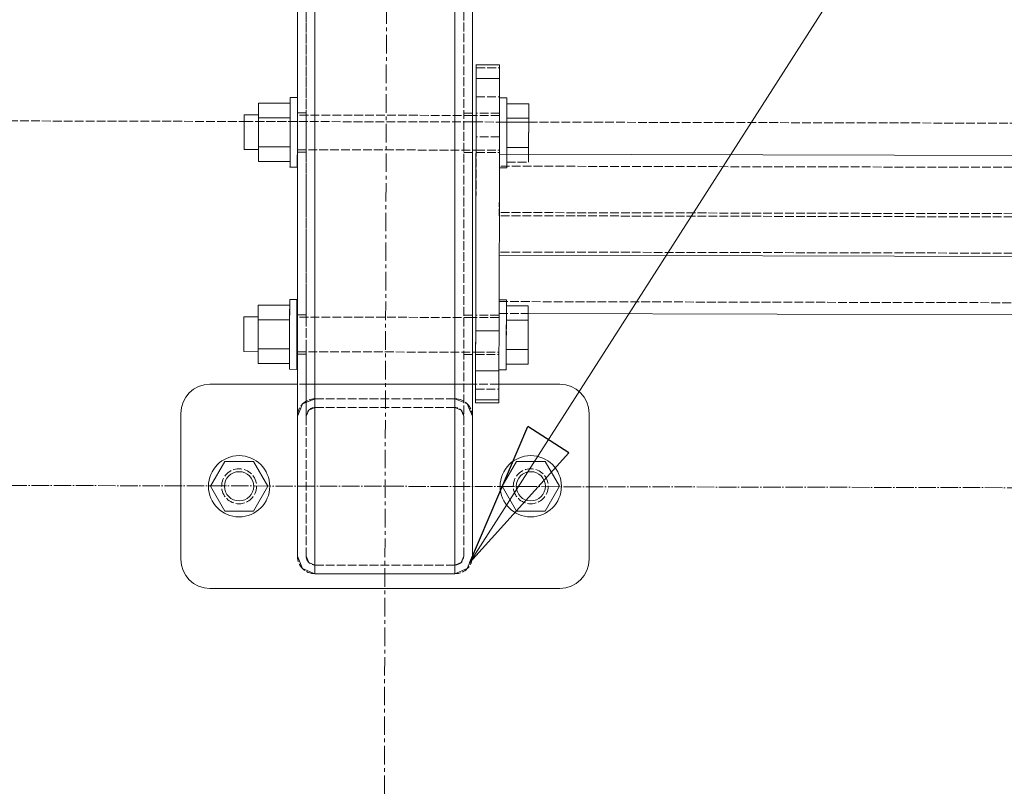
# Model space of a CAD drawing. Header units: millimetres. Extents: x -15129 to 9171, y -18789 to 5877.
# Tile 11 of 256: x -10442 to -10104, y -16880 to -16617. Entities that reach past the tile are written whole.
import ezdxf

# ---------------------------------------------------------------- set-up
doc = ezdxf.new("R2010")
doc.units = ezdxf.units.MM
for name, pattern in [('ACAD_ISO02W100', [15, 12, -3]), ('ACAD_ISO04W100', [30, 24, -3, 0, -3]), ('CENTER', [50.8, 31.75, -6.35, 6.35, -6.35])]:
    doc.linetypes.add(name, pattern=pattern)
for name, color, linetype in [('AS_Belki', 145, 'Continuous'), ('AS_Blachy', 30, 'Continuous'), ('AS_Kotwy', 9, 'Continuous'), ('AS_Sciany betonowe', 252, 'Continuous'), ('AS_Siatki', 72, 'Continuous'), ('AS_Sruby', 9, 'Continuous')]:
    doc.layers.add(name, color=color, linetype=linetype)

msp = doc.modelspace()

# ---------------------------------------------------------------- linework, layer by layer
at = {"color": 5, "linetype": 'CENTER', "lineweight": 13, "ltscale": 0.2}
msp.add_line((-10313.47, -15697.94, 12994.2), (-10319, -17725.87, 38010), dxfattribs=at)
at = {"color": 7, "lineweight": 13}
msp.add_line((-10287.38, -16803.39), (-10095.62, -16503.39), dxfattribs=at)
at = {"color": 0, "linetype": 'ByBlock', "lineweight": -2}
for p, q in [((-10287.38, -16803.39), (-10267.47, -16756.77)), ((-10253.43, -16765.75), (-10267.47, -16756.77)), ((-10253.43, -16765.75), (-10287.38, -16803.39))]:
    msp.add_line(p, q, dxfattribs=at)
at = {"layer": 'AS_Belki', "color": 145, "linetype": 'Continuous', "lineweight": 13, "ltscale": 0.25}
for p, q in [((-10286.5, -16801.27), (-10286.5, -15679.09)), ((-10292.5, -15685.33), (-10292.5, -16807.27)), ((-10340.5, -16807.27), (-10340.5, -15735.26)), ((-10346.5, -15927.91), (-10346.5, -16801.27)), ((-9313.77, -16665.56), (-10277.24, -16663.39)), ((-10277.32, -16698.03), (-10277.36, -16713.37)), ((-9313.85, -16700.21), (-10277.32, -16698.03)), ((-10267.37, -16718.05), (-9323.89, -16720.18)), ((-10346.5, -16801.27), (-10344.74, -16805.51)), ((-10346.5, -16801.27), (-10344.74, -16805.51)), ((-10288.26, -16805.51), (-10286.5, -16801.27)), ((-10288.26, -16805.51), (-10286.5, -16801.27)), ((-10344.74, -16805.51), (-10340.5, -16807.27)), ((-10292.5, -16807.27), (-10288.26, -16805.51)), ((-10292.5, -16807.27), (-10288.26, -16805.51)), ((-10340.5, -16807.27), (-10292.5, -16807.27))]:
    msp.add_line(p, q, dxfattribs=at)
at = {"layer": 'AS_Belki', "color": 84, "linetype": 'ACAD_ISO02W100', "lineweight": 13, "ltscale": 0.25}
for p, q in [((-10289.5, -16801.27), (-10289.5, -15682.21)), ((-10340.5, -15735.26), (-10340.5, -16804.27)), ((-10343.5, -16801.27), (-10343.5, -15738.38)), ((-10346.5, -16718.43), (-10346.5, -15741.51)), ((-10286.5, -16718.57), (-10286.5, -15889.49)), ((-10343.5, -16558.71), (-10343.5, -16649.15)), ((-10343.5, -16649.15), (-10346.5, -16649.15)), ((-10343.5, -16649.15), (-10343.5, -16649.85)), ((-10343.5, -16649.85), (-10343.5, -16649.97)), ((-10343.5, -16649.97), (-10343.5, -16654.1)), ((-10286.5, -16649.28), (-10289.5, -16649.28)), ((-10343.5, -16654.1), (-10343.5, -16659.42)), ((-10343.5, -16659.42), (-10343.5, -16661.87)), ((-10343.5, -16661.87), (-10343.5, -16662.68)), ((-10346.5, -16662.67), (-10343.5, -16662.68)), ((-10343.5, -16662.68), (-10343.5, -16718.44)), ((-10289.5, -16662.8), (-10286.5, -16662.81)), ((-10277.24, -16663.39), (-10277.29, -16684.49)), ((-9313.78, -16669.66), (-10277.25, -16667.49)), ((-9313.81, -16685.56), (-10277.29, -16683.39)), ((-9313.82, -16686.66), (-10277.29, -16684.49)), ((-9313.84, -16699.11), (-10277.32, -16696.93)), ((-10277.32, -16696.93), (-10277.32, -16698.03)), ((-10277.36, -16713.37), (-10277.37, -16718.03)), ((-10277.35, -16713.37), (-10277.36, -16713.93)), ((-10277.36, -16713.93), (-9313.88, -16716.11)), ((-10343.5, -16718.44), (-10346.5, -16718.43)), ((-10346.5, -16721.69), (-10346.5, -16718.43)), ((-10343.5, -16718.44), (-10343.5, -16719.14)), ((-10343.5, -16719.14), (-10343.5, -16719.25)), ((-10343.5, -16719.25), (-10343.5, -16723.39)), ((-10286.5, -16718.57), (-10289.5, -16718.56)), ((-10286.5, -16721.83), (-10286.5, -16718.57)), ((-10277.37, -16718.03), (-10267.37, -16718.05)), ((-10346.5, -16727), (-10346.5, -16721.69)), ((-10286.5, -16727.14), (-10286.5, -16721.83)), ((-10343.5, -16723.39), (-10343.5, -16728.7)), ((-10346.5, -16731.26), (-10346.5, -16727)), ((-10343.5, -16728.7), (-10343.5, -16731.15)), ((-10286.5, -16731.39), (-10286.5, -16727.14)), ((-10346.5, -16731.95), (-10346.5, -16731.26)), ((-10346.5, -16753.27), (-10346.5, -16731.95)), ((-10346.5, -16731.95), (-10343.5, -16731.96)), ((-10343.5, -16731.15), (-10343.5, -16731.96)), ((-10343.5, -16731.96), (-10343.5, -16753.27)), ((-10289.5, -16732.08), (-10286.5, -16732.09)), ((-10286.5, -16732.09), (-10286.5, -16731.39)), ((-10286.5, -16753.27), (-10286.5, -16732.09)), ((-10346.5, -16753.27), (-10344.74, -16749.02)), ((-10344.74, -16749.03), (-10346.5, -16753.27)), ((-10344.74, -16749.02), (-10340.5, -16747.27)), ((-10343.5, -16748.51), (-10344.74, -16749.03)), ((-10340.5, -16747.27), (-10343.5, -16748.51)), ((-10292.5, -16747.27), (-10340.5, -16747.27)), ((-10292.5, -16747.27), (-10288.26, -16749.02)), ((-10288.26, -16749.02), (-10286.5, -16753.27)), ((-10286.5, -16753.27), (-10288.26, -16749.03)), ((-10343.5, -16753.27), (-10342.62, -16751.15)), ((-10342.62, -16751.15), (-10340.5, -16750.27)), ((-10340.5, -16750.27), (-10292.5, -16750.27)), ((-10292.5, -16750.27), (-10290.38, -16751.15)), ((-10292.5, -16750.27), (-10290.38, -16751.15)), ((-10290.38, -16751.15), (-10289.5, -16753.27)), ((-10290.38, -16751.15), (-10289.5, -16753.27)), ((-10346.5, -16801.27), (-10346.5, -16753.27)), ((-10343.5, -16801.27), (-10343.5, -16753.27)), ((-10343.5, -16753.27), (-10343.5, -16801.27)), ((-10286.5, -16801.27), (-10286.5, -16753.27)), ((-10343.5, -16801.27), (-10342.62, -16803.39)), ((-10342.62, -16803.39), (-10343.5, -16801.27)), ((-10340.5, -16804.27), (-10342.62, -16803.39)), ((-10292.5, -16804.27), (-10290.38, -16803.39)), ((-10290.38, -16803.39), (-10292.5, -16804.27)), ((-10290.38, -16803.39), (-10289.5, -16801.27)), ((-10289.5, -16801.27), (-10290.38, -16803.39)), ((-10340.5, -16804.27), (-10292.5, -16804.27)), ((-10292.5, -16804.27), (-10340.5, -16804.27)), ((-10292.5, -16807.27), (-10340.5, -16807.27))]:
    msp.add_line(p, q, dxfattribs=at)
at = {"layer": 'AS_Belki', "color": 84, "linetype": 'ACAD_ISO02W100', "lineweight": 13, "ltscale": 0.25, "extrusion": (4.94419e-14, -2.46664e-14, -1)}
msp.add_arc((10340.5, -16753.27), 6, 360, 90, dxfattribs=at)
at = {"layer": 'AS_Belki', "color": 84, "linetype": 'ACAD_ISO02W100', "lineweight": 13, "ltscale": 0.25, "extrusion": (2.16123e-14, 9.78951e-15, -1)}
msp.add_arc((10292.5, -16753.27), 6, 90, 180, dxfattribs=at)
at = {"layer": 'AS_Belki', "color": 84, "linetype": 'ACAD_ISO02W100', "lineweight": 13, "ltscale": 0.25}
for centre, start, end in [((-10340.5, -16753.27), 90, 180), ((-10292.5, -16753.27), 0, 90), ((-10340.5, -16801.27), 180, 270), ((-10292.5, -16801.27), 270, 0)]:
    msp.add_arc(centre, 3, start, end, dxfattribs=at)
at = {"layer": 'AS_Belki', "color": 84, "linetype": 'ACAD_ISO02W100', "lineweight": 13, "ltscale": 0.25, "extrusion": (2.5199e-14, 5.4771e-14, -1)}
msp.add_arc((10340.5, -16801.27, 0), 6, 270, 360, dxfattribs=at)
at = {"layer": 'AS_Belki', "color": 84, "linetype": 'ACAD_ISO02W100', "lineweight": 13, "ltscale": 0.25, "extrusion": (2.45729e-14, -7.66629e-15, -1)}
msp.add_arc((10292.5, -16801.27), 6, 180, 270, dxfattribs=at)
at = {"layer": 'AS_Blachy', "color": 84, "linetype": 'ACAD_ISO02W100', "lineweight": 13, "ltscale": 0.25}
for p, q in [((-10285.17, -16633.73), (-10285.2, -16643.73)), ((-10285.17, -16632.59), (-10285.17, -16632.73)), ((-10285.17, -16632.59), (-10285.17, -16632.73)), ((-10285.17, -16633.73), (-10277.18, -16633.75)), ((-10277.18, -16633.75), (-10277.17, -16632.75)), ((-10277.18, -16637.41), (-10277.18, -16633.75)), ((-10285.2, -16643.73), (-10277.2, -16643.75)), ((-10277.2, -16644.7), (-10277.2, -16643.75)), ((-10285.21, -16649.29), (-10285.22, -16652.55)), ((-10277.21, -16649.3), (-10285.21, -16649.29)), ((-10285.21, -16649.29), (-10285.21, -16649.99)), ((-10277.21, -16650), (-10277.21, -16649.3)), ((-10285.22, -16652.55), (-10285.23, -16657.39)), ((-10285.23, -16657.39), (-10285.37, -16718.57)), ((-10277.23, -16657.41), (-10285.23, -16657.39)), ((-10285.24, -16662.11), (-10285.24, -16662.81)), ((-10285.24, -16662.81), (-10277.24, -16662.83)), ((-10277.24, -16662.83), (-10277.24, -16662.37)), ((-10277.37, -16718.59), (-10285.37, -16718.57)), ((-10285.37, -16718.57), (-10285.37, -16721.83)), ((-10285.37, -16718.57), (-10285.37, -16719.27)), ((-10277.37, -16718.59), (-10277.37, -16718.39)), ((-10277.37, -16719.29), (-10277.37, -16718.39)), ((-10285.37, -16721.83), (-10285.39, -16727.14)), ((-10285.39, -16727.14), (-10285.4, -16731.63)), ((-10285.4, -16732.09), (-10285.42, -16743.99)), ((-10285.4, -16731.39), (-10285.4, -16732.09)), ((-10285.4, -16731.63), (-10285.4, -16732.09)), ((-10285.4, -16732.09), (-10277.4, -16732.11)), ((-10277.4, -16732.11), (-10277.4, -16731.41)), ((-10277.4, -16732.11), (-10277.4, -16731.65)), ((-10277.42, -16744.01), (-10277.41, -16737.67)), ((-10286.5, -16742.27), (-10346.5, -16742.27)), ((-10289.5, -16742.27), (-10343.5, -16742.27)), ((-10277.42, -16742.27), (-10285.42, -16742.27)), ((-10285.42, -16743.99), (-10285.43, -16748.65)), ((-10285.42, -16743.99), (-10277.42, -16744.01)), ((-10277.43, -16748.67), (-10277.42, -16744.01)), ((-10386.5, -16752.27), (-10386.5, -16802.27)), ((-10376.5, -16812.27), (-10256.5, -16812.27))]:
    msp.add_line(p, q, dxfattribs=at)
at = {"layer": 'AS_Blachy', "color": 145, "linetype": 'Continuous', "lineweight": 13, "ltscale": 0.25}
for p, q in [((-10285.17, -16632.73), (-10285.18, -16637.39)), ((-10277.17, -16632.75), (-10285.17, -16632.73)), ((-10277.18, -16637.41), (-10277.17, -16632.75)), ((-10285.18, -16637.39), (-10285.3, -16688.47)), ((-10277.18, -16637.41), (-10285.18, -16637.39)), ((-10277.23, -16657.88), (-10277.18, -16637.41)), ((-10277.24, -16663.39), (-10277.23, -16657.88)), ((-10277.38, -16724.01), (-10277.24, -16663.39)), ((-10285.3, -16688.47), (-10285.38, -16723.99)), ((-10285.38, -16723.99), (-10285.4, -16731.58)), ((-10285.38, -16723.99), (-10277.38, -16724.01)), ((-10277.39, -16727.01), (-10277.38, -16724.01)), ((-10277.4, -16731.6), (-10277.39, -16727.01)), ((-10285.4, -16731.58), (-10285.41, -16737.65)), ((-10277.41, -16737.67), (-10277.4, -16731.6)), ((-10285.41, -16737.65), (-10285.43, -16747.65)), ((-10277.41, -16737.67), (-10285.41, -16737.65)), ((-10277.43, -16747.67), (-10277.41, -16737.67)), ((-10346.5, -16742.27), (-10376.5, -16742.27)), ((-10285.42, -16742.27), (-10286.5, -16742.27)), ((-10256.5, -16742.27), (-10277.42, -16742.27)), ((-10285.43, -16747.65), (-10277.43, -16747.67)), ((-10285.43, -16747.65), (-10285.43, -16748.65)), ((-10285.43, -16748.65), (-10277.43, -16748.67)), ((-10277.43, -16748.67), (-10277.43, -16747.67)), ((-10386.5, -16752.27), (-10386.5, -16802.27)), ((-10246.5, -16802.27), (-10246.5, -16752.27)), ((-10376.5, -16812.27), (-10256.5, -16812.27))]:
    msp.add_line(p, q, dxfattribs=at)
at = {"layer": 'AS_Blachy', "color": 84, "linetype": 'ACAD_ISO02W100', "lineweight": 13, "ltscale": 0.25}
for centre in [(-10366.5, -16777.27), (-10266.5, -16777.27)]:
    msp.add_circle(centre, 6, dxfattribs=at)
at = {"layer": 'AS_Blachy', "color": 145, "linetype": 'Continuous', "lineweight": 13, "ltscale": 0.25}
for centre, start, end in [((-10376.5, -16752.27), 90, 180), ((-10256.5, -16752.27), 0, 90), ((-10376.5, -16802.27), 180, 270), ((-10256.5, -16802.27), 270, 0)]:
    msp.add_arc(centre, 10, start, end, dxfattribs=at)
at = {"layer": 'AS_Kotwy', "color": 145, "linetype": 'Continuous', "lineweight": 13, "ltscale": 0.25}
for p, q in [((-10371.4, -16768.78), (-10376.3, -16777.27)), ((-10361.6, -16768.78), (-10371.4, -16768.78)), ((-10356.7, -16777.27), (-10361.6, -16768.78)), ((-10271.4, -16768.78), (-10276.3, -16777.27)), ((-10261.6, -16768.78), (-10271.4, -16768.78)), ((-10256.7, -16777.27), (-10261.6, -16768.78)), ((-10376.3, -16777.27), (-10371.4, -16785.76)), ((-10361.6, -16785.76), (-10356.7, -16777.27)), ((-10276.3, -16777.27), (-10271.4, -16785.76)), ((-10261.6, -16785.76), (-10256.7, -16777.27)), ((-10371.4, -16785.76), (-10361.6, -16785.76)), ((-10271.4, -16785.76), (-10261.6, -16785.76))]:
    msp.add_line(p, q, dxfattribs=at)
at = {"layer": 'AS_Kotwy', "color": 84, "linetype": 'ACAD_ISO02W100', "lineweight": 13, "ltscale": 0.25}
for p, q in [((-10361.6, -16785.76), (-10371.4, -16785.76)), ((-10261.6, -16785.76), (-10271.4, -16785.76))]:
    msp.add_line(p, q, dxfattribs=at)
at = {"layer": 'AS_Kotwy', "color": 145, "linetype": 'Continuous', "lineweight": 13, "ltscale": 0.25}
for centre, radius in [((-10366.5, -16777.27), 10.5), ((-10266.5, -16777.27), 10.5), ((-10366.5, -16777.27), 5), ((-10266.5, -16777.27), 5)]:
    msp.add_circle(centre, radius, dxfattribs=at)
at = {"layer": 'AS_Sciany betonowe', "color": 145, "linetype": 'ACAD_ISO02W100', "lineweight": 13, "ltscale": 0.25}
for p, q in [((-10981.57, -16650.77), (-10364.72, -16652.16)), ((-10267.22, -16652.38), (-9323.74, -16654.51))]:
    msp.add_line(p, q, dxfattribs=at)
at = {"layer": 'AS_Sciany betonowe', "color": 84, "linetype": 'ACAD_ISO02W100', "lineweight": 13, "ltscale": 0.25}
for p, q in [((-10364.72, -16652.16), (-10267.22, -16652.38)), ((-10346.51, -16652.2), (-10359.81, -16652.17)), ((-10285.22, -16652.34), (-10286.5, -16652.34)), ((-10274.72, -16652.36), (-10277.22, -16652.36)), ((-10267.22, -16652.38), (-10274.72, -16652.36))]:
    msp.add_line(p, q, dxfattribs=at)
at = {"layer": 'AS_Siatki', "color": 20, "linetype": 'ACAD_ISO04W100', "lineweight": 13, "ltscale": 0.25}
msp.add_line((-11608.02, -16774.36), (105.98, -16800.77), dxfattribs=at)
at = {"layer": 'AS_Sruby', "color": 145, "linetype": 'Continuous', "lineweight": 13, "ltscale": 0.25}
for p, q in [((-10349, -16646.38), (-10348.99, -16645.14)), ((-10346.5, -16643.94), (-10348.99, -16643.93)), ((-10348.99, -16644.31), (-10348.99, -16643.93)), ((-10348.99, -16645.14), (-10348.99, -16644.31)), ((-10274.7, -16644.1), (-10277.2, -16644.09)), ((-10274.7, -16644.1), (-10274.7, -16644.48)), ((-10274.7, -16645.31), (-10274.7, -16644.48)), ((-10359.8, -16645.86), (-10359.81, -16650.87)), ((-10349, -16645.89), (-10359.8, -16645.86)), ((-10349, -16647.99), (-10349, -16646.38)), ((-10349, -16648.53), (-10349, -16646.93)), ((-10349, -16649.9), (-10349, -16647.99)), ((-10346.5, -16648), (-10346.5, -16647.79)), ((-10346.5, -16649.91), (-10346.5, -16648)), ((-10277.21, -16647.78), (-10277.2, -16646.55)), ((-10277.2, -16646.55), (-10277.2, -16645.3)), ((-10274.7, -16646.06), (-10274.71, -16647.1)), ((-10274.7, -16646.55), (-10274.71, -16648.16)), ((-10274.71, -16648.16), (-10274.71, -16650.07)), ((-10274.7, -16646.55), (-10274.7, -16645.31)), ((-10267.2, -16646.07), (-10274.7, -16646.06)), ((-10267.21, -16651.08), (-10267.2, -16646.07)), ((-10364.71, -16651.11), (-10364.72, -16652.87)), ((-10359.8, -16649.93), (-10364.71, -16649.92)), ((-10364.71, -16649.92), (-10364.71, -16650.07)), ((-10364.71, -16650.07), (-10364.71, -16651.11)), ((-10359.81, -16650.87), (-10359.83, -16660.89)), ((-10359.81, -16650.49), (-10359.81, -16650.87)), ((-10359.81, -16650.87), (-10349.01, -16650.9)), ((-10359.8, -16650.01), (-10359.8, -16649.93)), ((-10349.01, -16652.05), (-10349, -16649.9)), ((-10346.51, -16652.05), (-10346.5, -16649.91)), ((-10346.5, -16649.96), (-10346.5, -16650.11)), ((-10285.21, -16650.1), (-10286.5, -16650.1)), ((-10277.22, -16652.21), (-10277.21, -16650.07)), ((-10277.21, -16650.07), (-10277.21, -16648.61)), ((-10274.71, -16650.07), (-10274.72, -16652.22)), ((-10274.71, -16651.39), (-10274.72, -16654.38)), ((-10274.71, -16651.06), (-10267.21, -16651.08)), ((-10267.24, -16661.1), (-10267.21, -16651.08)), ((-10364.72, -16655.09), (-10364.73, -16657.42)), ((-10364.72, -16652.87), (-10364.72, -16655.09)), ((-10359.81, -16654.04), (-10359.81, -16652.88)), ((-10349.02, -16656.69), (-10349.01, -16654.34)), ((-10349.01, -16654.34), (-10349.01, -16652.05)), ((-10346.52, -16656.69), (-10346.51, -16654.34)), ((-10346.51, -16654.34), (-10346.51, -16652.05)), ((-10277.23, -16656.85), (-10277.22, -16654.5)), ((-10277.22, -16654.5), (-10277.22, -16652.21)), ((-10274.72, -16654.51), (-10274.73, -16656.86)), ((-10274.72, -16652.22), (-10274.72, -16654.51)), ((-10364.73, -16657.42), (-10364.73, -16659.52)), ((-10359.82, -16657.35), (-10359.82, -16657.43)), ((-10359.82, -16657.43), (-10359.82, -16657.49)), ((-10349.03, -16659.01), (-10349.02, -16656.69)), ((-10349.03, -16660.91), (-10349.02, -16657.1)), ((-10346.53, -16659.02), (-10346.52, -16656.69)), ((-10277.23, -16659.17), (-10277.23, -16656.85)), ((-10274.73, -16656.86), (-10274.73, -16659.18)), ((-10364.73, -16659.52), (-10364.74, -16661.06)), ((-10364.74, -16661.06), (-10364.74, -16661.82)), ((-10364.74, -16661.82), (-10359.83, -16661.83)), ((-10359.83, -16660.89), (-10359.84, -16665.89)), ((-10359.83, -16660.89), (-10349.03, -16660.91)), ((-10349.03, -16661.21), (-10349.03, -16659.01)), ((-10349.03, -16663.21), (-10349.03, -16661.21)), ((-10346.53, -16661.22), (-10346.53, -16659.02)), ((-10346.53, -16661.11), (-10346.53, -16659.56)), ((-10346.53, -16663.22), (-10346.53, -16661.22)), ((-10346.53, -16661.86), (-10346.53, -16661.51)), ((-10346.53, -16661.86), (-10346.5, -16661.86)), ((-10286.5, -16661.99), (-10285.24, -16662)), ((-10277.24, -16661.37), (-10277.23, -16659.17)), ((-10277.24, -16663.37), (-10277.24, -16661.37)), ((-10274.73, -16659.18), (-10274.74, -16661.38)), ((-10274.74, -16661.08), (-10267.24, -16661.1)), ((-10274.74, -16661.08), (-10274.74, -16663.39)), ((-10274.74, -16661.38), (-10274.74, -16663.38)), ((-10267.24, -16663.41), (-10267.24, -16661.1)), ((-10349.04, -16664.93), (-10349.03, -16663.21)), ((-10349.04, -16665.75), (-10349.04, -16664.93)), ((-10349.04, -16666.3), (-10349.04, -16664.93)), ((-10346.54, -16664.93), (-10346.53, -16663.22)), ((-10346.54, -16666.3), (-10346.54, -16664.93)), ((-10277.24, -16663.39), (-10277.24, -16663.37)), ((-10274.74, -16663.38), (-10274.74, -16663.39)), ((-10359.84, -16665.89), (-10349.04, -16665.92)), ((-10349.04, -16667.8), (-10349.05, -16667.88)), ((-10349.05, -16667.88), (-10346.55, -16667.88)), ((-10349.04, -16667.27), (-10349.04, -16666.3)), ((-10349.04, -16667.8), (-10349.04, -16667.27)), ((-10346.55, -16667.88), (-10346.54, -16667.81)), ((-10346.54, -16667.27), (-10346.54, -16666.3)), ((-10346.54, -16667.81), (-10346.54, -16667.27)), ((-10359.95, -16715.15), (-10359.96, -16720.15)), ((-10349.15, -16715.17), (-10359.95, -16715.15)), ((-10349.16, -16717.27), (-10349.15, -16715.67)), ((-10346.65, -16713.22), (-10349.15, -16713.21)), ((-10349.15, -16713.6), (-10349.15, -16713.21)), ((-10349.15, -16714.42), (-10349.15, -16713.6)), ((-10349.15, -16715.67), (-10349.15, -16714.42)), ((-10346.66, -16717.28), (-10346.65, -16715.67)), ((-10346.65, -16713.6), (-10346.65, -16713.22)), ((-10346.65, -16714.43), (-10346.65, -16713.6)), ((-10346.65, -16715.67), (-10346.65, -16714.43)), ((-10274.86, -16713.38), (-10277.36, -16713.37)), ((-10274.86, -16715.89), (-10274.87, -16718.44)), ((-10274.86, -16713.38), (-10274.86, -16713.76)), ((-10274.86, -16714.59), (-10274.86, -16713.76)), ((-10274.86, -16715.83), (-10274.86, -16714.59)), ((-10267.36, -16715.36), (-10274.86, -16715.34)), ((-10274.86, -16715.34), (-10274.86, -16715.62)), ((-10274.86, -16715.83), (-10274.86, -16717.44)), ((-10267.37, -16720.36), (-10267.36, -16715.36)), ((-10359.96, -16719.21), (-10364.87, -16719.2)), ((-10364.87, -16719.2), (-10364.87, -16719.36)), ((-10364.87, -16719.36), (-10364.87, -16720.39)), ((-10359.96, -16719.29), (-10359.96, -16719.21)), ((-10349.17, -16721.33), (-10349.16, -16719.19)), ((-10349.16, -16719.19), (-10349.16, -16717.27)), ((-10346.67, -16721.33), (-10346.66, -16719.19)), ((-10346.66, -16719.19), (-10346.66, -16717.28)), ((-10346.5, -16719.24), (-10346.66, -16719.24)), ((-10346.66, -16719.24), (-10346.66, -16719.4)), ((-10346.66, -16720.43), (-10346.66, -16719.4)), ((-10285.37, -16719.38), (-10286.5, -16719.38)), ((-10274.86, -16717.44), (-10274.87, -16719.35)), ((-10274.87, -16719.35), (-10274.87, -16721.5)), ((-10364.87, -16720.39), (-10364.88, -16722.15)), ((-10364.88, -16722.15), (-10364.88, -16724.37)), ((-10359.96, -16720.15), (-10359.99, -16730.17)), ((-10359.96, -16720.4), (-10359.96, -16719.77)), ((-10359.96, -16720.15), (-10349.16, -16720.18)), ((-10349.17, -16723.62), (-10349.17, -16721.33)), ((-10349.16, -16720.5), (-10349.16, -16720.18)), ((-10346.67, -16723.63), (-10346.67, -16721.33)), ((-10274.87, -16721.5), (-10274.88, -16723.79)), ((-10274.87, -16720.35), (-10267.37, -16720.36)), ((-10267.39, -16730.38), (-10267.37, -16720.36)), ((-10364.88, -16724.37), (-10364.89, -16726.7)), ((-10349.18, -16727.09), (-10349.17, -16723.5)), ((-10349.18, -16725.97), (-10349.17, -16723.62)), ((-10349.18, -16728.29), (-10349.18, -16725.97)), ((-10346.68, -16725.98), (-10346.67, -16723.63)), ((-10346.68, -16728.3), (-10346.68, -16725.98)), ((-10274.88, -16726.14), (-10274.89, -16728.46)), ((-10274.88, -16723.79), (-10274.88, -16726.14)), ((-10364.89, -16726.7), (-10364.89, -16728.8)), ((-10364.89, -16728.8), (-10364.89, -16730.35)), ((-10349.19, -16730.49), (-10349.18, -16728.29)), ((-10346.69, -16730.5), (-10346.68, -16728.3)), ((-10274.89, -16727.25), (-10274.89, -16729.54)), ((-10274.89, -16728.46), (-10274.89, -16730.66)), ((-10364.89, -16730.35), (-10364.9, -16731.1)), ((-10364.9, -16731.1), (-10359.99, -16731.11)), ((-10359.99, -16730.17), (-10360, -16735.18)), ((-10359.99, -16730.17), (-10349.19, -16730.19)), ((-10359.99, -16730.17), (-10359.99, -16730.36)), ((-10359.99, -16730.36), (-10359.99, -16731.11)), ((-10349.2, -16734.21), (-10349.19, -16732.49)), ((-10349.19, -16732.49), (-10349.19, -16730.49)), ((-10346.7, -16734.21), (-10346.69, -16732.5)), ((-10346.69, -16732.5), (-10346.69, -16730.5)), ((-10346.69, -16731.14), (-10346.69, -16730.79)), ((-10346.69, -16731.14), (-10346.5, -16731.14)), ((-10286.5, -16731.28), (-10285.4, -16731.28)), ((-10274.89, -16730.66), (-10274.9, -16732.66)), ((-10274.9, -16731.77), (-10274.9, -16735.37)), ((-10274.9, -16732.66), (-10274.9, -16734.38)), ((-10274.89, -16730.36), (-10267.39, -16730.38)), ((-10267.4, -16735.39), (-10267.39, -16730.38)), ((-10360, -16735.18), (-10349.2, -16735.2)), ((-10349.2, -16735.58), (-10349.2, -16734.21)), ((-10349.2, -16736.55), (-10349.2, -16735.58)), ((-10346.7, -16735.58), (-10346.7, -16734.21)), ((-10346.7, -16736.55), (-10346.7, -16735.58)), ((-10274.9, -16734.38), (-10274.91, -16735.75)), ((-10274.91, -16735.75), (-10274.91, -16736.72)), ((-10274.9, -16735.37), (-10267.4, -16735.39)), ((-10349.2, -16737.08), (-10349.2, -16736.55)), ((-10349.2, -16737.08), (-10349.2, -16737.16)), ((-10349.2, -16737.16), (-10346.7, -16737.17)), ((-10346.7, -16737.09), (-10346.7, -16736.55)), ((-10346.7, -16737.17), (-10346.7, -16737.09)), ((-10277.41, -16737.25), (-10277.41, -16737.13)), ((-10277.41, -16737.32), (-10277.41, -16737.25)), ((-10277.41, -16737.32), (-10274.91, -16737.33)), ((-10274.91, -16736.72), (-10274.91, -16737.25)), ((-10274.91, -16737.33), (-10274.91, -16737.25))]:
    msp.add_line(p, q, dxfattribs=at)
at = {"layer": 'AS_Sruby', "color": 84, "linetype": 'ACAD_ISO02W100', "lineweight": 13, "ltscale": 0.25}
for p, q in [((-10348.99, -16643.93), (-10348.99, -16644.01)), ((-10348.99, -16644.54), (-10348.99, -16644.01)), ((-10348.99, -16645.51), (-10348.99, -16644.54)), ((-10346.5, -16646.39), (-10346.49, -16645.15)), ((-10346.49, -16644.32), (-10346.49, -16643.94)), ((-10346.49, -16644.01), (-10346.49, -16643.94)), ((-10346.49, -16644.55), (-10346.49, -16644.01)), ((-10346.49, -16645.15), (-10346.49, -16644.32)), ((-10346.49, -16645.52), (-10346.49, -16644.55)), ((-10277.2, -16644.09), (-10277.2, -16644.17)), ((-10277.2, -16644.17), (-10277.2, -16644.7)), ((-10277.2, -16645.3), (-10277.2, -16644.7)), ((-10274.7, -16644.18), (-10274.7, -16644.1)), ((-10274.7, -16644.18), (-10274.7, -16644.71)), ((-10274.7, -16644.71), (-10274.7, -16645.68)), ((-10349.01, -16650.9), (-10349, -16645.89)), ((-10349.01, -16650.9), (-10349, -16648.53)), ((-10349, -16646.88), (-10348.99, -16645.51)), ((-10349, -16646.93), (-10349, -16645.89)), ((-10346.5, -16646.89), (-10346.49, -16645.52)), ((-10346.5, -16647.79), (-10346.5, -16646.39)), ((-10346.5, -16648.6), (-10346.5, -16646.89)), ((-10277.21, -16648.15), (-10277.21, -16647.78)), ((-10277.21, -16648.61), (-10277.21, -16648.15)), ((-10274.7, -16646.06), (-10274.71, -16651.06)), ((-10274.7, -16645.68), (-10274.7, -16646.55)), ((-10364.71, -16649.92), (-10364.71, -16650.07)), ((-10359.8, -16650.08), (-10359.81, -16650.49)), ((-10359.81, -16650.87), (-10359.81, -16652.23)), ((-10359.81, -16652.88), (-10359.81, -16651.12)), ((-10359.8, -16650.01), (-10359.8, -16650.08)), ((-10349.02, -16657.1), (-10349.01, -16650.9)), ((-10349.01, -16652.98), (-10349.01, -16650.9)), ((-10346.51, -16650.71), (-10346.5, -16649.96)), ((-10346.51, -16652.26), (-10346.51, -16650.71)), ((-10286.5, -16650.1), (-10346.5, -16649.96)), ((-10277.21, -16650.12), (-10285.21, -16650.1)), ((-10277.21, -16650.27), (-10277.21, -16650.12)), ((-10274.71, -16651.06), (-10274.74, -16661.08)), ((-10274.71, -16651.06), (-10274.71, -16651.39)), ((-10267.24, -16661.1), (-10267.21, -16651.08)), ((-10359.82, -16655.1), (-10359.81, -16654.04)), ((-10359.82, -16657.35), (-10359.82, -16655.1)), ((-10359.81, -16652.23), (-10359.81, -16654.33)), ((-10349.02, -16656.18), (-10349.01, -16652.98)), ((-10274.72, -16654.38), (-10274.73, -16657.97)), ((-10359.82, -16657.49), (-10359.83, -16659.53)), ((-10359.82, -16658.88), (-10359.82, -16657.35)), ((-10349.02, -16657.1), (-10349.02, -16656.18)), ((-10364.74, -16661.66), (-10364.74, -16661.82)), ((-10359.83, -16660.64), (-10359.82, -16658.88)), ((-10359.83, -16659.53), (-10359.83, -16660.89)), ((-10349.03, -16660.91), (-10359.83, -16660.89)), ((-10359.83, -16660.89), (-10359.83, -16661.68)), ((-10359.83, -16661.68), (-10359.83, -16661.83)), ((-10349.04, -16665.92), (-10349.03, -16660.91)), ((-10346.53, -16661.12), (-10346.53, -16661.11)), ((-10346.53, -16661.51), (-10346.53, -16661.12)), ((-10346.53, -16661.71), (-10346.53, -16661.86)), ((-10346.5, -16661.86), (-10286.5, -16661.99)), ((-10285.24, -16662), (-10277.24, -16662.02)), ((-10277.24, -16661.65), (-10277.24, -16662.02)), ((-10277.24, -16662.02), (-10277.24, -16661.86)), ((-10274.74, -16661.08), (-10274.75, -16666.09)), ((-10267.24, -16661.1), (-10274.74, -16661.08)), ((-10267.25, -16666.1), (-10267.24, -16661.1)), ((-10346.54, -16663.82), (-10346.53, -16663.22)), ((-10346.54, -16665.43), (-10346.54, -16663.82)), ((-10274.74, -16663.39), (-10274.75, -16665.09)), ((-10274.74, -16663.39), (-10274.75, -16666.09)), ((-10274.75, -16665.09), (-10274.75, -16666.46)), ((-10267.25, -16666.1), (-10267.24, -16663.41)), ((-10349.05, -16667.88), (-10349.04, -16667.5)), ((-10349.04, -16666.67), (-10349.04, -16665.75)), ((-10349.04, -16665.92), (-10349.04, -16665.75)), ((-10349.04, -16667.5), (-10349.04, -16666.67)), ((-10346.55, -16667.88), (-10346.54, -16667.5)), ((-10346.54, -16666.67), (-10346.54, -16665.43)), ((-10346.54, -16667.5), (-10346.54, -16666.67)), ((-10277.25, -16667.66), (-10277.25, -16666.83)), ((-10277.25, -16667.51), (-10277.25, -16667.91)), ((-10277.25, -16668.04), (-10277.25, -16667.66)), ((-10277.25, -16667.96), (-10277.25, -16667.91)), ((-10277.25, -16668.01), (-10277.25, -16667.96)), ((-10277.25, -16668.04), (-10274.75, -16668.05)), ((-10274.75, -16666.83), (-10274.75, -16665.59)), ((-10274.75, -16666.09), (-10267.25, -16666.1)), ((-10274.75, -16666.46), (-10274.75, -16667.44)), ((-10274.75, -16667.66), (-10274.75, -16666.83)), ((-10274.75, -16667.44), (-10274.75, -16667.51)), ((-10274.75, -16667.51), (-10274.75, -16667.97)), ((-10274.75, -16667.66), (-10274.75, -16668.05)), ((-10274.75, -16668.05), (-10274.75, -16667.97)), ((-10349.16, -16720.18), (-10349.15, -16715.17)), ((-10349.15, -16713.21), (-10349.15, -16713.29)), ((-10349.15, -16713.82), (-10349.15, -16713.29)), ((-10349.15, -16714.79), (-10349.15, -16713.82)), ((-10349.15, -16715.67), (-10349.15, -16714.79)), ((-10349.15, -16716.21), (-10349.15, -16715.17)), ((-10346.65, -16713.29), (-10346.65, -16713.22)), ((-10346.65, -16713.83), (-10346.65, -16713.29)), ((-10346.65, -16714.8), (-10346.65, -16713.83)), ((-10346.65, -16716.17), (-10346.65, -16714.8)), ((-10277.36, -16713.76), (-10277.36, -16713.37)), ((-10277.36, -16713.37), (-10277.36, -16713.45)), ((-10277.36, -16713.45), (-10277.36, -16713.99)), ((-10277.36, -16714.59), (-10277.36, -16713.76)), ((-10274.86, -16715.89), (-10274.87, -16720.35)), ((-10274.86, -16713.46), (-10274.86, -16713.38)), ((-10274.86, -16713.46), (-10274.86, -16713.99)), ((-10274.86, -16713.99), (-10274.86, -16714.96)), ((-10274.86, -16714.96), (-10274.86, -16715.83)), ((-10274.86, -16715.34), (-10274.86, -16715.62)), ((-10274.86, -16715.62), (-10274.86, -16715.89)), ((-10364.87, -16719.2), (-10364.87, -16719.36)), ((-10359.96, -16719.29), (-10359.96, -16719.37)), ((-10359.96, -16719.77), (-10359.96, -16719.37)), ((-10349.16, -16717.88), (-10349.15, -16716.16)), ((-10349.16, -16719.88), (-10349.16, -16717.88)), ((-10346.66, -16717.89), (-10346.65, -16716.17)), ((-10346.66, -16719.4), (-10346.66, -16719.19)), ((-10346.66, -16720), (-10346.66, -16719.24)), ((-10286.5, -16719.38), (-10346.5, -16719.24)), ((-10277.37, -16719.4), (-10285.37, -16719.38)), ((-10277.37, -16719.55), (-10277.37, -16719.4)), ((-10274.87, -16718.44), (-10274.87, -16720.35)), ((-10359.97, -16722.16), (-10359.96, -16720.58)), ((-10359.97, -16724.38), (-10359.97, -16722.16)), ((-10359.96, -16720.58), (-10359.96, -16720.4)), ((-10349.19, -16730.19), (-10349.16, -16720.18)), ((-10349.17, -16722.08), (-10349.16, -16719.88)), ((-10349.17, -16723.5), (-10349.16, -16720.5)), ((-10349.17, -16724.4), (-10349.17, -16722.08)), ((-10346.67, -16721.54), (-10346.66, -16720.43)), ((-10346.67, -16723.64), (-10346.67, -16721.54)), ((-10277.37, -16719.61), (-10277.37, -16719.55)), ((-10274.87, -16720.35), (-10274.89, -16730.36)), ((-10274.87, -16720.35), (-10274.89, -16727.25)), ((-10359.98, -16725.94), (-10359.97, -16724.42)), ((-10359.98, -16728.16), (-10359.98, -16725.94)), ((-10359.97, -16724.42), (-10359.97, -16724.38)), ((-10349.18, -16726.75), (-10349.17, -16724.4)), ((-10346.68, -16725.97), (-10346.67, -16723.64)), ((-10346.68, -16728.19), (-10346.68, -16725.97)), ((-10364.89, -16726.7), (-10364.89, -16728.15)), ((-10364.89, -16728.15), (-10364.89, -16729.91)), ((-10359.99, -16729.92), (-10359.98, -16728.16)), ((-10349.19, -16731.19), (-10349.18, -16729.04)), ((-10349.18, -16729.04), (-10349.18, -16726.75)), ((-10346.69, -16729.95), (-10346.68, -16728.19)), ((-10274.89, -16729.54), (-10274.89, -16730.36)), ((-10364.89, -16729.91), (-10364.9, -16730.95)), ((-10364.9, -16730.95), (-10364.9, -16731.1)), ((-10359.99, -16729.92), (-10359.99, -16730.96)), ((-10349.19, -16730.19), (-10359.99, -16730.17)), ((-10349.2, -16735.2), (-10349.19, -16730.19)), ((-10349.19, -16733.1), (-10349.19, -16731.19)), ((-10346.69, -16730.99), (-10346.69, -16729.95)), ((-10346.69, -16730.39), (-10346.69, -16730.21)), ((-10346.69, -16730.79), (-10346.69, -16730.39)), ((-10346.69, -16730.99), (-10346.69, -16731.14)), ((-10346.69, -16731.19), (-10346.69, -16730.99)), ((-10346.69, -16733.1), (-10346.69, -16731.19)), ((-10346.5, -16731.14), (-10286.5, -16731.28)), ((-10285.4, -16731.28), (-10277.4, -16731.3)), ((-10277.4, -16731.3), (-10277.4, -16731.14)), ((-10274.89, -16730.36), (-10274.9, -16735.37)), ((-10274.89, -16730.36), (-10274.9, -16731.77)), ((-10349.2, -16734.71), (-10349.19, -16733.1)), ((-10349.2, -16735.95), (-10349.2, -16734.71)), ((-10349.2, -16736.78), (-10349.2, -16735.95)), ((-10346.7, -16734.71), (-10346.69, -16733.1)), ((-10346.7, -16735.95), (-10346.7, -16734.71)), ((-10346.7, -16736.78), (-10346.7, -16735.95)), ((-10277.41, -16736.94), (-10277.41, -16736.11)), ((-10274.91, -16736.12), (-10274.9, -16734.87)), ((-10274.91, -16736.95), (-10274.91, -16736.12)), ((-10349.2, -16737.16), (-10349.2, -16736.78)), ((-10346.7, -16737.17), (-10346.7, -16736.78)), ((-10277.41, -16736.71), (-10277.41, -16737.13)), ((-10277.41, -16737.32), (-10277.41, -16736.94)), ((-10274.91, -16736.95), (-10274.91, -16737.33))]:
    msp.add_line(p, q, dxfattribs=at)

doc.saveas('drawing.dxf')
